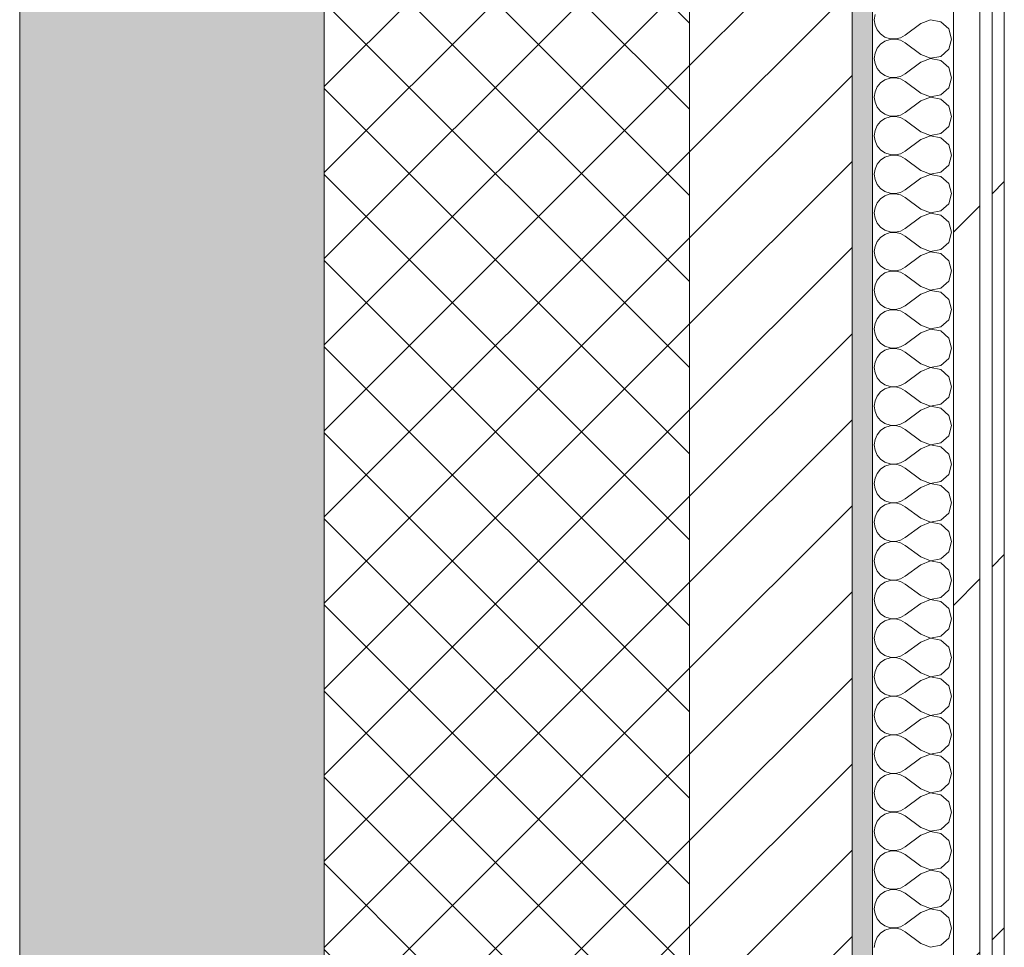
# Model space of a CAD drawing. Header units: millimetres. Extents: x -40968 to 11883, y -18816 to 4378.
# Tile 241 of 256: x -2101 to -1616, y -10267 to -9810. Entities that reach past the tile are written whole.
import ezdxf

# ---------------------------------------------------------------- set-up
doc = ezdxf.new("R2010")
doc.units = ezdxf.units.MM
doc.header["$MEASUREMENT"] = 0
doc.linetypes.add('Wipeout_Contour', pattern=[1000, 0, -1000])
doc.layers.add('12_FAÇ_Façana', color=7, linetype='Continuous')
doc.layers.add('Nuevo_08_E_Envans secs', color=7, linetype='Continuous')
for name, color, linetype, lineweight, true_color in [('12_FAÇ_Façana_Pluma_Nº__102', 7, 'Continuous', 5, 0xcccccc), ('12_FAÇ_Façana_Pluma_Nº__174', 7, 'Continuous', 13, 0xe4ad2c), ('12_FAÇ_Façana_Pluma_Nº__176', 7, 'Continuous', 15, 0x93a0c6), ('Nuevo_08_E_Envans secs_Pluma_Nº__102', 7, 'Continuous', 5, 0xcccccc), ('Nuevo_08_E_Envans secs_Pluma_Nº__171', 171, 'Continuous', 13, 0xaaaaff), ('Nuevo_08_E_Envans secs_Pluma_Nº__177', 7, 'Continuous', 15, 0xf7e046)]:
    doc.layers.add(name, color=color, linetype=linetype, lineweight=lineweight, true_color=true_color)
for name, color, linetype, lineweight in [('12_FAÇ_Façana_Pluma_Nº__2', 8, 'Continuous', 5), ('12_FAÇ_Façana_Pluma_Nº__7', 7, 'Continuous', 5), ('Nuevo_08_E_Envans secs_Pluma_Nº__1', 7, 'Continuous', 5)]:
    doc.layers.add(name, color=color, linetype=linetype, lineweight=lineweight)
pattern_1 = [(45, (0, 0), (-183.848, 183.848), [195, -65]), (45, (7e-14, 183.85), (-183.848, 183.848), [195, -65])]

# ---------------------------------------------------------------- blocks, each defined once
blk = doc.blocks.new('Muro_1_1', base_point=(-1681.11, -1193.98))
at = {"layer": '12_FAÇ_Façana_Pluma_Nº__102', "linetype": 'Continuous', "lineweight": 0, "true_color": 0xe5e5e5}
blk.add_hatch(color=254, dxfattribs=at).paths.add_polyline_path([(-2101.11, -10658.98), (-1951.11, -10658.98), (-1951.11, -7438.98), (-1971.11, -7438.98), (-1971.11, -6988.97), (-1951.11, -6988.97), (-1951.11, -1638.98), (-2101.11, -1638.98)])
at = {"layer": '12_FAÇ_Façana_Pluma_Nº__174', "linetype": 'Continuous', "lineweight": 13, "true_color": 0xe4ad2c}
h = blk.add_hatch(dxfattribs=at)
h.set_pattern_fill('SATE_Aislamiento_0001', color=42, style=0, pattern_type=2)
h.set_pattern_definition([(45, (0, 0), (-21.2132, 21.2132), []), (135, (0, 0), (21.2132, 21.2132), [])])
h.paths.add_polyline_path([(-1951.11, -7438.98), (-1951.11, -10658.98), (-1771.11, -10658.98), (-1771.11, -7438.98)])
at = {"layer": '12_FAÇ_Façana_Pluma_Nº__176', "linetype": 'Continuous', "lineweight": 0, "true_color": 0x495063}
blk.add_hatch(color=251, dxfattribs=at).paths.add_polyline_path([(-1691.11, -7438.98), (-1691.11, -10658.98), (-1681.11, -10658.98), (-1681.11, -7438.98)])
at = {"layer": '12_FAÇ_Façana_Pluma_Nº__2', "linetype": 'Continuous', "lineweight": 5}
h = blk.add_hatch(dxfattribs=at)
h.set_pattern_fill('Ceramic_0001', color=8, style=0, pattern_type=2)
h.set_pattern_definition([(45, (0, 0), (-21.2132, 21.2132), [])])
h.paths.add_polyline_path([(-1771.11, -7438.98), (-1771.11, -10658.98), (-1691.11, -10658.98), (-1691.11, -7438.98)])
at = {"layer": '12_FAÇ_Façana_Pluma_Nº__7', "color": 7, "linetype": 'Continuous', "lineweight": 5}
for p, q in [((-1951.11, -7438.98), (-1951.11, -10658.98)), ((-1771.11, -10658.98), (-1771.11, -7438.98)), ((-1691.11, -10658.98), (-1691.11, -7438.98))]:
    blk.add_line(p, q, dxfattribs=at)
at = {"layer": '12_FAÇ_Façana_Pluma_Nº__7', "color": 7, "linetype": 'Continuous', "lineweight": 5, "flags": 128}
for points in [[(-2101.11, -1638.98), (-2101.11, -10658.98)], [(-1681.11, -10658.98), (-1681.11, -7438.98)]]:
    blk.add_lwpolyline(points, dxfattribs=at)
blk = doc.blocks.new('*X357')
at = {"layer": 'Nuevo_08_E_Envans secs_Pluma_Nº__102', "color": 254, "linetype": 'Continuous', "lineweight": 5, "true_color": 0xcccccc}
for p, q in [((-1679.79, -9806.92), (-1680.16, -9809.52)), ((-1680.16, -9809.52), (-1679.79, -9812.13)), ((-1657.3, -9811.43), (-1664.92, -9817.14)), ((-1652.44, -9809.56), (-1657.3, -9811.43)), ((-1647.33, -9810.53), (-1652.44, -9809.56)), ((-1643.48, -9814.04), (-1647.33, -9810.53)), ((-1679.79, -9812.13), (-1678.73, -9814.53)), ((-1678.73, -9814.53), (-1677.06, -9816.55)), ((-1642.06, -9819.05), (-1643.48, -9814.04)), ((-1677.06, -9816.55), (-1674.89, -9818.04)), ((-1674.89, -9820.05), (-1677.06, -9821.54)), ((-1674.89, -9818.04), (-1672.4, -9818.88)), ((-1672.4, -9819.21), (-1674.89, -9820.05)), ((-1672.4, -9818.88), (-1669.78, -9819.01)), ((-1669.78, -9819.09), (-1672.4, -9819.21)), ((-1669.78, -9819.01), (-1667.22, -9818.41)), ((-1667.22, -9819.68), (-1669.78, -9819.09)), ((-1667.22, -9818.41), (-1664.92, -9817.14)), ((-1664.92, -9820.95), (-1667.22, -9819.68)), ((-1657.3, -9826.67), (-1664.92, -9820.95)), ((-1643.48, -9824.05), (-1642.06, -9819.05)), ((-1679.79, -9825.97), (-1680.16, -9828.57)), ((-1678.73, -9823.56), (-1679.79, -9825.97)), ((-1677.06, -9821.54), (-1678.73, -9823.56)), ((-1647.33, -9827.57), (-1643.48, -9824.05)), ((-1680.16, -9828.57), (-1679.79, -9831.17)), ((-1657.3, -9830.48), (-1664.92, -9836.19)), ((-1657.3, -9826.67), (-1652.44, -9828.53)), ((-1652.44, -9828.61), (-1657.3, -9830.48)), ((-1652.44, -9828.53), (-1647.33, -9827.57)), ((-1647.33, -9829.58), (-1652.44, -9828.61)), ((-1643.48, -9833.09), (-1647.33, -9829.58)), ((-1679.79, -9831.17), (-1678.73, -9833.58)), ((-1678.73, -9833.58), (-1677.06, -9835.6)), ((-1677.06, -9835.6), (-1674.89, -9837.09)), ((-1642.06, -9838.1), (-1643.48, -9833.09)), ((-1677.06, -9840.59), (-1678.73, -9842.61)), ((-1674.89, -9839.1), (-1677.06, -9840.59)), ((-1674.89, -9837.09), (-1672.4, -9837.93)), ((-1672.4, -9838.26), (-1674.89, -9839.1)), ((-1672.4, -9837.93), (-1669.78, -9838.06)), ((-1669.78, -9838.13), (-1672.4, -9838.26)), ((-1669.78, -9838.06), (-1667.22, -9837.46)), ((-1667.22, -9838.73), (-1669.78, -9838.13)), ((-1667.22, -9837.46), (-1664.92, -9836.19)), ((-1664.92, -9840), (-1667.22, -9838.73)), ((-1657.3, -9845.71), (-1664.92, -9840)), ((-1643.48, -9843.1), (-1642.06, -9838.1)), ((-1679.79, -9845.02), (-1680.16, -9847.62)), ((-1678.73, -9842.61), (-1679.79, -9845.02)), ((-1647.33, -9846.61), (-1643.48, -9843.1)), ((-1680.16, -9847.62), (-1679.79, -9850.22)), ((-1679.79, -9850.22), (-1678.73, -9852.63)), ((-1657.3, -9849.52), (-1664.92, -9855.24)), ((-1657.3, -9845.71), (-1652.44, -9847.58)), ((-1652.44, -9847.66), (-1657.3, -9849.52)), ((-1652.44, -9847.58), (-1647.33, -9846.61)), ((-1647.33, -9848.62), (-1652.44, -9847.66)), ((-1643.48, -9852.14), (-1647.33, -9848.62)), ((-1678.73, -9852.63), (-1677.06, -9854.65)), ((-1677.06, -9854.65), (-1674.89, -9856.14)), ((-1642.06, -9857.14), (-1643.48, -9852.14)), ((-1677.06, -9859.64), (-1678.73, -9861.66)), ((-1674.89, -9858.15), (-1677.06, -9859.64)), ((-1674.89, -9856.14), (-1672.4, -9856.98)), ((-1672.4, -9857.31), (-1674.89, -9858.15)), ((-1672.4, -9856.98), (-1669.78, -9857.1)), ((-1669.78, -9857.18), (-1672.4, -9857.31)), ((-1669.78, -9857.1), (-1667.22, -9856.51)), ((-1667.22, -9857.78), (-1669.78, -9857.18)), ((-1667.22, -9856.51), (-1664.92, -9855.24)), ((-1664.92, -9859.05), (-1667.22, -9857.78)), ((-1657.3, -9864.76), (-1664.92, -9859.05)), ((-1643.48, -9862.15), (-1642.06, -9857.14)), ((-1679.79, -9864.06), (-1680.16, -9866.67)), ((-1678.73, -9861.66), (-1679.79, -9864.06)), ((-1657.3, -9864.76), (-1652.44, -9866.63)), ((-1647.33, -9865.66), (-1643.48, -9862.15)), ((-1680.16, -9866.67), (-1679.79, -9869.27)), ((-1679.79, -9869.27), (-1678.73, -9871.67)), ((-1657.3, -9868.57), (-1664.92, -9874.29)), ((-1652.44, -9866.71), (-1657.3, -9868.57)), ((-1652.44, -9866.63), (-1647.33, -9865.66)), ((-1647.33, -9867.67), (-1652.44, -9866.71)), ((-1643.48, -9871.18), (-1647.33, -9867.67)), ((-1678.73, -9871.67), (-1677.06, -9873.7)), ((-1677.06, -9873.7), (-1674.89, -9875.19)), ((-1667.22, -9875.56), (-1664.92, -9874.29)), ((-1642.06, -9876.19), (-1643.48, -9871.18)), ((-1677.06, -9878.68), (-1678.73, -9880.71)), ((-1674.89, -9877.2), (-1677.06, -9878.68)), ((-1674.89, -9875.19), (-1672.4, -9876.02)), ((-1672.4, -9876.36), (-1674.89, -9877.2)), ((-1672.4, -9876.02), (-1669.78, -9876.15)), ((-1669.78, -9876.23), (-1672.4, -9876.36)), ((-1669.78, -9876.15), (-1667.22, -9875.56)), ((-1667.22, -9876.82), (-1669.78, -9876.23)), ((-1664.92, -9878.1), (-1667.22, -9876.82)), ((-1657.3, -9883.81), (-1664.92, -9878.1)), ((-1643.48, -9881.2), (-1642.06, -9876.19)), ((-1679.79, -9883.11), (-1680.16, -9885.71)), ((-1678.73, -9880.71), (-1679.79, -9883.11)), ((-1657.3, -9883.81), (-1652.44, -9885.68)), ((-1647.33, -9884.71), (-1643.48, -9881.2)), ((-1680.16, -9885.71), (-1679.79, -9888.32)), ((-1679.79, -9888.32), (-1678.73, -9890.72)), ((-1657.3, -9887.62), (-1664.92, -9893.33)), ((-1652.44, -9885.75), (-1657.3, -9887.62)), ((-1652.44, -9885.68), (-1647.33, -9884.71)), ((-1647.33, -9886.72), (-1652.44, -9885.75)), ((-1643.48, -9890.23), (-1647.33, -9886.72)), ((-1678.73, -9890.72), (-1677.06, -9892.74)), ((-1677.06, -9892.74), (-1674.89, -9894.23)), ((-1667.22, -9894.6), (-1664.92, -9893.33)), ((-1642.06, -9895.24), (-1643.48, -9890.23)), ((-1677.06, -9897.73), (-1678.73, -9899.75)), ((-1674.89, -9896.24), (-1677.06, -9897.73)), ((-1674.89, -9894.23), (-1672.4, -9895.07)), ((-1672.4, -9895.4), (-1674.89, -9896.24)), ((-1672.4, -9895.07), (-1669.78, -9895.2)), ((-1669.78, -9895.28), (-1672.4, -9895.4)), ((-1669.78, -9895.2), (-1667.22, -9894.6)), ((-1667.22, -9895.87), (-1669.78, -9895.28)), ((-1664.92, -9897.14), (-1667.22, -9895.87)), ((-1657.3, -9902.86), (-1664.92, -9897.14)), ((-1643.48, -9900.25), (-1642.06, -9895.24)), ((-1679.79, -9902.16), (-1680.16, -9904.76)), ((-1678.73, -9899.75), (-1679.79, -9902.16)), ((-1657.3, -9902.86), (-1652.44, -9904.72)), ((-1647.33, -9903.76), (-1643.48, -9900.25)), ((-1680.16, -9904.76), (-1679.79, -9907.36)), ((-1679.79, -9907.36), (-1678.73, -9909.77)), ((-1657.3, -9906.67), (-1664.92, -9912.38)), ((-1652.44, -9904.8), (-1657.3, -9906.67)), ((-1652.44, -9904.72), (-1647.33, -9903.76)), ((-1647.33, -9905.77), (-1652.44, -9904.8)), ((-1643.48, -9909.28), (-1647.33, -9905.77)), ((-1678.73, -9909.77), (-1677.06, -9911.79)), ((-1677.06, -9911.79), (-1674.89, -9913.28)), ((-1674.89, -9913.28), (-1672.4, -9914.12)), ((-1667.22, -9913.65), (-1664.92, -9912.38)), ((-1642.06, -9914.29), (-1643.48, -9909.28)), ((-1677.06, -9916.78), (-1678.73, -9918.8)), ((-1674.89, -9915.29), (-1677.06, -9916.78)), ((-1672.4, -9914.45), (-1674.89, -9915.29)), ((-1672.4, -9914.12), (-1669.78, -9914.25)), ((-1669.78, -9914.32), (-1672.4, -9914.45)), ((-1669.78, -9914.25), (-1667.22, -9913.65)), ((-1667.22, -9914.92), (-1669.78, -9914.32)), ((-1664.92, -9916.19), (-1667.22, -9914.92)), ((-1657.3, -9921.9), (-1664.92, -9916.19)), ((-1643.48, -9919.29), (-1642.06, -9914.29)), ((-1679.79, -9921.21), (-1680.16, -9923.81)), ((-1678.73, -9918.8), (-1679.79, -9921.21)), ((-1657.3, -9921.9), (-1652.44, -9923.77)), ((-1652.44, -9923.77), (-1647.33, -9922.8)), ((-1647.33, -9922.8), (-1643.48, -9919.29)), ((-1680.16, -9923.81), (-1679.79, -9926.41)), ((-1679.79, -9926.41), (-1678.73, -9928.82)), ((-1657.3, -9925.71), (-1664.92, -9931.43)), ((-1652.44, -9923.85), (-1657.3, -9925.71)), ((-1647.33, -9924.81), (-1652.44, -9923.85)), ((-1643.48, -9928.33), (-1647.33, -9924.81)), ((-1678.73, -9928.82), (-1677.06, -9930.84)), ((-1677.06, -9930.84), (-1674.89, -9932.33)), ((-1674.89, -9932.33), (-1672.4, -9933.17)), ((-1669.78, -9933.29), (-1667.22, -9932.7)), ((-1667.22, -9932.7), (-1664.92, -9931.43)), ((-1642.06, -9933.33), (-1643.48, -9928.33)), ((-1677.06, -9935.83), (-1678.73, -9937.85)), ((-1674.89, -9934.34), (-1677.06, -9935.83)), ((-1672.4, -9933.5), (-1674.89, -9934.34)), ((-1672.4, -9933.17), (-1669.78, -9933.29)), ((-1669.78, -9933.37), (-1672.4, -9933.5)), ((-1667.22, -9933.97), (-1669.78, -9933.37)), ((-1664.92, -9935.24), (-1667.22, -9933.97)), ((-1657.3, -9940.95), (-1664.92, -9935.24)), ((-1643.48, -9938.34), (-1642.06, -9933.33)), ((-1679.79, -9940.25), (-1680.16, -9942.86)), ((-1678.73, -9937.85), (-1679.79, -9940.25)), ((-1657.3, -9940.95), (-1652.44, -9942.82)), ((-1652.44, -9942.82), (-1647.33, -9941.85)), ((-1647.33, -9941.85), (-1643.48, -9938.34)), ((-1680.16, -9942.86), (-1679.79, -9945.46)), ((-1679.79, -9945.46), (-1678.73, -9947.86)), ((-1657.3, -9944.76), (-1664.92, -9950.48)), ((-1652.44, -9942.9), (-1657.3, -9944.76)), ((-1647.33, -9943.86), (-1652.44, -9942.9)), ((-1643.48, -9947.37), (-1647.33, -9943.86)), ((-1678.73, -9947.86), (-1677.06, -9949.89)), ((-1677.06, -9949.89), (-1674.89, -9951.38)), ((-1674.89, -9951.38), (-1672.4, -9952.22)), ((-1669.78, -9952.34), (-1667.22, -9951.75)), ((-1667.22, -9951.75), (-1664.92, -9950.48)), ((-1642.06, -9952.38), (-1643.48, -9947.37)), ((-1678.73, -9956.9), (-1679.79, -9959.3)), ((-1677.06, -9954.87), (-1678.73, -9956.9)), ((-1674.89, -9953.39), (-1677.06, -9954.87)), ((-1672.4, -9952.55), (-1674.89, -9953.39)), ((-1672.4, -9952.22), (-1669.78, -9952.34)), ((-1669.78, -9952.42), (-1672.4, -9952.55)), ((-1667.22, -9953.01), (-1669.78, -9952.42)), ((-1664.92, -9954.29), (-1667.22, -9953.01)), ((-1657.3, -9960), (-1664.92, -9954.29)), ((-1643.48, -9957.39), (-1642.06, -9952.38)), ((-1679.79, -9959.3), (-1680.16, -9961.9)), ((-1657.3, -9960), (-1652.44, -9961.87)), ((-1652.44, -9961.87), (-1647.33, -9960.9)), ((-1647.33, -9960.9), (-1643.48, -9957.39)), ((-1680.16, -9961.9), (-1679.79, -9964.51)), ((-1679.79, -9964.51), (-1678.73, -9966.91)), ((-1657.3, -9963.81), (-1664.92, -9969.52)), ((-1652.44, -9961.94), (-1657.3, -9963.81)), ((-1647.33, -9962.91), (-1652.44, -9961.94)), ((-1643.48, -9966.42), (-1647.33, -9962.91)), ((-1642.06, -9971.43), (-1643.48, -9966.42)), ((-1678.73, -9966.91), (-1677.06, -9968.94)), ((-1677.06, -9968.94), (-1674.89, -9970.42)), ((-1674.89, -9970.42), (-1672.4, -9971.26)), ((-1672.4, -9971.59), (-1674.89, -9972.43)), ((-1672.4, -9971.26), (-1669.78, -9971.39)), ((-1669.78, -9971.47), (-1672.4, -9971.59)), ((-1669.78, -9971.39), (-1667.22, -9970.8)), ((-1667.22, -9972.06), (-1669.78, -9971.47)), ((-1667.22, -9970.8), (-1664.92, -9969.52)), ((-1643.48, -9976.44), (-1642.06, -9971.43)), ((-1678.73, -9975.95), (-1679.79, -9978.35)), ((-1677.06, -9973.92), (-1678.73, -9975.95)), ((-1674.89, -9972.43), (-1677.06, -9973.92)), ((-1664.92, -9973.33), (-1667.22, -9972.06)), ((-1657.3, -9979.05), (-1664.92, -9973.33)), ((-1647.33, -9979.95), (-1643.48, -9976.44)), ((-1679.79, -9978.35), (-1680.16, -9980.95)), ((-1680.16, -9980.95), (-1679.79, -9983.55)), ((-1657.3, -9979.05), (-1652.44, -9980.91)), ((-1652.44, -9980.99), (-1657.3, -9982.86)), ((-1652.44, -9980.91), (-1647.33, -9979.95)), ((-1647.33, -9981.96), (-1652.44, -9980.99)), ((-1679.79, -9983.55), (-1678.73, -9985.96)), ((-1678.73, -9985.96), (-1677.06, -9987.98)), ((-1657.3, -9982.86), (-1664.92, -9988.57)), ((-1643.48, -9985.47), (-1647.33, -9981.96)), ((-1642.06, -9990.48), (-1643.48, -9985.47)), ((-1677.06, -9987.98), (-1674.89, -9989.47)), ((-1674.89, -9989.47), (-1672.4, -9990.31)), ((-1672.4, -9990.64), (-1674.89, -9991.48)), ((-1672.4, -9990.31), (-1669.78, -9990.44)), ((-1669.78, -9990.51), (-1672.4, -9990.64)), ((-1669.78, -9990.44), (-1667.22, -9989.84)), ((-1667.22, -9991.11), (-1669.78, -9990.51)), ((-1667.22, -9989.84), (-1664.92, -9988.57)), ((-1643.48, -9995.48), (-1642.06, -9990.48)), ((-1678.73, -9994.99), (-1679.79, -9997.4)), ((-1677.06, -9992.97), (-1678.73, -9994.99)), ((-1674.89, -9991.48), (-1677.06, -9992.97)), ((-1664.92, -9992.38), (-1667.22, -9991.11)), ((-1657.3, -9998.1), (-1664.92, -9992.38)), ((-1647.33, -9998.99), (-1643.48, -9995.48)), ((-1679.79, -9997.4), (-1680.16, -10000)), ((-1680.16, -10000), (-1679.79, -10002.6)), ((-1657.3, -9998.1), (-1652.44, -9999.96)), ((-1652.44, -10000.04), (-1657.3, -10001.9)), ((-1652.44, -9999.96), (-1647.33, -9998.99)), ((-1647.33, -10001.01), (-1652.44, -10000.04)), ((-1679.79, -10002.6), (-1678.73, -10005.01)), ((-1678.73, -10005.01), (-1677.06, -10007.03)), ((-1657.3, -10001.9), (-1664.92, -10007.62)), ((-1643.48, -10004.52), (-1647.33, -10001.01)), ((-1642.06, -10009.52), (-1643.48, -10004.52)), ((-1677.06, -10007.03), (-1674.89, -10008.52)), ((-1674.89, -10008.52), (-1672.4, -10009.36)), ((-1672.4, -10009.69), (-1674.89, -10010.53)), ((-1672.4, -10009.36), (-1669.78, -10009.49)), ((-1669.78, -10009.56), (-1672.4, -10009.69)), ((-1669.78, -10009.49), (-1667.22, -10008.89)), ((-1667.22, -10010.16), (-1669.78, -10009.56)), ((-1667.22, -10008.89), (-1664.92, -10007.62)), ((-1664.92, -10011.43), (-1667.22, -10010.16)), ((-1643.48, -10014.53), (-1642.06, -10009.52)), ((-1678.73, -10014.04), (-1679.79, -10016.45)), ((-1677.06, -10012.02), (-1678.73, -10014.04)), ((-1674.89, -10010.53), (-1677.06, -10012.02)), ((-1657.3, -10017.14), (-1664.92, -10011.43)), ((-1647.33, -10018.04), (-1643.48, -10014.53)), ((-1679.79, -10016.45), (-1680.16, -10019.05)), ((-1680.16, -10019.05), (-1679.79, -10021.65)), ((-1657.3, -10017.14), (-1652.44, -10019.01)), ((-1652.44, -10019.09), (-1657.3, -10020.95)), ((-1652.44, -10019.01), (-1647.33, -10018.04)), ((-1647.33, -10020.05), (-1652.44, -10019.09)), ((-1643.48, -10023.56), (-1647.33, -10020.05)), ((-1679.79, -10021.65), (-1678.73, -10024.05)), ((-1678.73, -10024.05), (-1677.06, -10026.08)), ((-1657.3, -10020.95), (-1664.92, -10026.67)), ((-1642.06, -10028.57), (-1643.48, -10023.56)), ((-1677.06, -10026.08), (-1674.89, -10027.57)), ((-1674.89, -10029.58), (-1677.06, -10031.06)), ((-1674.89, -10027.57), (-1672.4, -10028.41)), ((-1672.4, -10028.74), (-1674.89, -10029.58)), ((-1672.4, -10028.41), (-1669.78, -10028.53)), ((-1669.78, -10028.61), (-1672.4, -10028.74)), ((-1669.78, -10028.53), (-1667.22, -10027.94)), ((-1667.22, -10029.2), (-1669.78, -10028.61)), ((-1667.22, -10027.94), (-1664.92, -10026.67)), ((-1664.92, -10030.48), (-1667.22, -10029.2)), ((-1643.48, -10033.58), (-1642.06, -10028.57)), ((-1678.73, -10033.09), (-1679.79, -10035.49)), ((-1677.06, -10031.06), (-1678.73, -10033.09)), ((-1657.3, -10036.19), (-1664.92, -10030.48)), ((-1647.33, -10037.09), (-1643.48, -10033.58)), ((-1679.79, -10035.49), (-1680.16, -10038.1)), ((-1680.16, -10038.1), (-1679.79, -10040.7)), ((-1657.3, -10036.19), (-1652.44, -10038.06)), ((-1652.44, -10038.13), (-1657.3, -10040)), ((-1652.44, -10038.06), (-1647.33, -10037.09)), ((-1647.33, -10039.1), (-1652.44, -10038.13)), ((-1643.48, -10042.61), (-1647.33, -10039.1)), ((-1679.79, -10040.7), (-1678.73, -10043.1)), ((-1678.73, -10043.1), (-1677.06, -10045.13)), ((-1657.3, -10040), (-1664.92, -10045.71)), ((-1642.06, -10047.62), (-1643.48, -10042.61)), ((-1677.06, -10045.13), (-1674.89, -10046.61)), ((-1674.89, -10048.62), (-1677.06, -10050.11)), ((-1674.89, -10046.61), (-1672.4, -10047.45)), ((-1672.4, -10047.78), (-1674.89, -10048.62)), ((-1672.4, -10047.45), (-1669.78, -10047.58)), ((-1669.78, -10047.66), (-1672.4, -10047.78)), ((-1669.78, -10047.58), (-1667.22, -10046.99)), ((-1667.22, -10048.25), (-1669.78, -10047.66)), ((-1667.22, -10046.99), (-1664.92, -10045.71)), ((-1664.92, -10049.52), (-1667.22, -10048.25)), ((-1643.48, -10052.63), (-1642.06, -10047.62)), ((-1678.73, -10052.14), (-1679.79, -10054.54)), ((-1677.06, -10050.11), (-1678.73, -10052.14)), ((-1657.3, -10055.24), (-1664.92, -10049.52)), ((-1647.33, -10056.14), (-1643.48, -10052.63)), ((-1679.79, -10054.54), (-1680.16, -10057.14)), ((-1680.16, -10057.14), (-1679.79, -10059.75)), ((-1657.3, -10055.24), (-1652.44, -10057.1)), ((-1652.44, -10057.18), (-1657.3, -10059.05)), ((-1652.44, -10057.1), (-1647.33, -10056.14)), ((-1647.33, -10058.15), (-1652.44, -10057.18)), ((-1643.48, -10061.66), (-1647.33, -10058.15)), ((-1679.79, -10059.75), (-1678.73, -10062.15)), ((-1678.73, -10062.15), (-1677.06, -10064.17)), ((-1657.3, -10059.05), (-1664.92, -10064.76)), ((-1642.06, -10066.67), (-1643.48, -10061.66)), ((-1677.06, -10064.17), (-1674.89, -10065.66)), ((-1674.89, -10067.67), (-1677.06, -10069.16)), ((-1674.89, -10065.66), (-1672.4, -10066.5)), ((-1672.4, -10066.83), (-1674.89, -10067.67)), ((-1672.4, -10066.5), (-1669.78, -10066.63)), ((-1669.78, -10066.71), (-1672.4, -10066.83)), ((-1669.78, -10066.63), (-1667.22, -10066.03)), ((-1667.22, -10067.3), (-1669.78, -10066.71)), ((-1667.22, -10066.03), (-1664.92, -10064.76)), ((-1664.92, -10068.57), (-1667.22, -10067.3)), ((-1657.3, -10074.29), (-1664.92, -10068.57)), ((-1643.48, -10071.67), (-1642.06, -10066.67)), ((-1678.73, -10071.18), (-1679.79, -10073.59)), ((-1677.06, -10069.16), (-1678.73, -10071.18)), ((-1647.33, -10075.19), (-1643.48, -10071.67)), ((-1679.79, -10073.59), (-1680.16, -10076.19)), ((-1680.16, -10076.19), (-1679.79, -10078.79)), ((-1657.3, -10078.1), (-1664.92, -10083.81)), ((-1657.3, -10074.29), (-1652.44, -10076.15)), ((-1652.44, -10076.23), (-1657.3, -10078.1)), ((-1652.44, -10076.15), (-1647.33, -10075.19)), ((-1647.33, -10077.2), (-1652.44, -10076.23)), ((-1643.48, -10080.71), (-1647.33, -10077.2)), ((-1679.79, -10078.79), (-1678.73, -10081.2)), ((-1678.73, -10081.2), (-1677.06, -10083.22)), ((-1642.06, -10085.71), (-1643.48, -10080.71)), ((-1677.06, -10083.22), (-1674.89, -10084.71)), ((-1674.89, -10086.72), (-1677.06, -10088.21)), ((-1674.89, -10084.71), (-1672.4, -10085.55)), ((-1672.4, -10085.88), (-1674.89, -10086.72)), ((-1672.4, -10085.55), (-1669.78, -10085.68)), ((-1669.78, -10085.75), (-1672.4, -10085.88)), ((-1669.78, -10085.68), (-1667.22, -10085.08)), ((-1667.22, -10086.35), (-1669.78, -10085.75)), ((-1667.22, -10085.08), (-1664.92, -10083.81)), ((-1664.92, -10087.62), (-1667.22, -10086.35)), ((-1657.3, -10093.33), (-1664.92, -10087.62)), ((-1643.48, -10090.72), (-1642.06, -10085.71)), ((-1679.79, -10092.64), (-1680.16, -10095.24)), ((-1678.73, -10090.23), (-1679.79, -10092.64)), ((-1677.06, -10088.21), (-1678.73, -10090.23)), ((-1647.33, -10094.23), (-1643.48, -10090.72)), ((-1680.16, -10095.24), (-1679.79, -10097.84)), ((-1657.3, -10097.14), (-1664.92, -10102.86)), ((-1657.3, -10093.33), (-1652.44, -10095.2)), ((-1652.44, -10095.28), (-1657.3, -10097.14)), ((-1652.44, -10095.2), (-1647.33, -10094.23)), ((-1647.33, -10096.24), (-1652.44, -10095.28)), ((-1643.48, -10099.75), (-1647.33, -10096.24)), ((-1679.79, -10097.84), (-1678.73, -10100.25)), ((-1678.73, -10100.25), (-1677.06, -10102.27)), ((-1677.06, -10102.27), (-1674.89, -10103.76)), ((-1642.06, -10104.76), (-1643.48, -10099.75)), ((-1677.06, -10107.26), (-1678.73, -10109.28)), ((-1674.89, -10105.77), (-1677.06, -10107.26)), ((-1674.89, -10103.76), (-1672.4, -10104.6)), ((-1672.4, -10104.93), (-1674.89, -10105.77)), ((-1672.4, -10104.6), (-1669.78, -10104.72)), ((-1669.78, -10104.8), (-1672.4, -10104.93)), ((-1669.78, -10104.72), (-1667.22, -10104.13)), ((-1667.22, -10105.4), (-1669.78, -10104.8)), ((-1667.22, -10104.13), (-1664.92, -10102.86)), ((-1664.92, -10106.67), (-1667.22, -10105.4)), ((-1657.3, -10112.38), (-1664.92, -10106.67)), ((-1643.48, -10109.77), (-1642.06, -10104.76)), ((-1679.79, -10111.68), (-1680.16, -10114.29)), ((-1678.73, -10109.28), (-1679.79, -10111.68)), ((-1647.33, -10113.28), (-1643.48, -10109.77)), ((-1680.16, -10114.29), (-1679.79, -10116.89)), ((-1679.79, -10116.89), (-1678.73, -10119.29)), ((-1657.3, -10116.19), (-1664.92, -10121.9)), ((-1657.3, -10112.38), (-1652.44, -10114.25)), ((-1652.44, -10114.32), (-1657.3, -10116.19)), ((-1652.44, -10114.25), (-1647.33, -10113.28)), ((-1647.33, -10115.29), (-1652.44, -10114.32)), ((-1643.48, -10118.8), (-1647.33, -10115.29)), ((-1678.73, -10119.29), (-1677.06, -10121.32)), ((-1677.06, -10121.32), (-1674.89, -10122.8)), ((-1667.22, -10123.18), (-1664.92, -10121.9)), ((-1642.06, -10123.81), (-1643.48, -10118.8)), ((-1677.06, -10126.3), (-1678.73, -10128.33)), ((-1674.89, -10124.81), (-1677.06, -10126.3)), ((-1674.89, -10122.8), (-1672.4, -10123.64)), ((-1672.4, -10123.98), (-1674.89, -10124.81)), ((-1672.4, -10123.64), (-1669.78, -10123.77)), ((-1669.78, -10123.85), (-1672.4, -10123.98)), ((-1669.78, -10123.77), (-1667.22, -10123.18)), ((-1667.22, -10124.44), (-1669.78, -10123.85)), ((-1664.92, -10125.71), (-1667.22, -10124.44)), ((-1657.3, -10131.43), (-1664.92, -10125.71)), ((-1643.48, -10128.82), (-1642.06, -10123.81)), ((-1679.79, -10130.73), (-1680.16, -10133.33)), ((-1678.73, -10128.33), (-1679.79, -10130.73)), ((-1657.3, -10131.43), (-1652.44, -10133.29)), ((-1647.33, -10132.33), (-1643.48, -10128.82)), ((-1680.16, -10133.33), (-1679.79, -10135.94)), ((-1679.79, -10135.94), (-1678.73, -10138.34)), ((-1657.3, -10135.24), (-1664.92, -10140.95)), ((-1652.44, -10133.37), (-1657.3, -10135.24)), ((-1652.44, -10133.29), (-1647.33, -10132.33)), ((-1647.33, -10134.34), (-1652.44, -10133.37)), ((-1643.48, -10137.85), (-1647.33, -10134.34)), ((-1678.73, -10138.34), (-1677.06, -10140.36)), ((-1677.06, -10140.36), (-1674.89, -10141.85)), ((-1667.22, -10142.22), (-1664.92, -10140.95)), ((-1642.06, -10142.86), (-1643.48, -10137.85)), ((-1677.06, -10145.35), (-1678.73, -10147.37)), ((-1674.89, -10143.86), (-1677.06, -10145.35)), ((-1674.89, -10141.85), (-1672.4, -10142.69)), ((-1672.4, -10143.02), (-1674.89, -10143.86)), ((-1672.4, -10142.69), (-1669.78, -10142.82)), ((-1669.78, -10142.9), (-1672.4, -10143.02)), ((-1669.78, -10142.82), (-1667.22, -10142.22)), ((-1667.22, -10143.49), (-1669.78, -10142.9)), ((-1664.92, -10144.76), (-1667.22, -10143.49)), ((-1657.3, -10150.48), (-1664.92, -10144.76)), ((-1643.48, -10147.86), (-1642.06, -10142.86)), ((-1679.79, -10149.78), (-1680.16, -10152.38)), ((-1678.73, -10147.37), (-1679.79, -10149.78)), ((-1657.3, -10150.48), (-1652.44, -10152.34)), ((-1647.33, -10151.38), (-1643.48, -10147.86)), ((-1680.16, -10152.38), (-1679.79, -10154.98)), ((-1679.79, -10154.98), (-1678.73, -10157.39)), ((-1657.3, -10154.29), (-1664.92, -10160)), ((-1652.44, -10152.42), (-1657.3, -10154.29)), ((-1652.44, -10152.34), (-1647.33, -10151.38)), ((-1647.33, -10153.39), (-1652.44, -10152.42)), ((-1643.48, -10156.9), (-1647.33, -10153.39)), ((-1678.73, -10157.39), (-1677.06, -10159.41)), ((-1677.06, -10159.41), (-1674.89, -10160.9)), ((-1667.22, -10161.27), (-1664.92, -10160)), ((-1642.06, -10161.9), (-1643.48, -10156.9)), ((-1677.06, -10164.4), (-1678.73, -10166.42)), ((-1674.89, -10162.91), (-1677.06, -10164.4)), ((-1674.89, -10160.9), (-1672.4, -10161.74)), ((-1672.4, -10162.07), (-1674.89, -10162.91)), ((-1672.4, -10161.74), (-1669.78, -10161.87)), ((-1669.78, -10161.94), (-1672.4, -10162.07)), ((-1669.78, -10161.87), (-1667.22, -10161.27)), ((-1667.22, -10162.54), (-1669.78, -10161.94)), ((-1664.92, -10163.81), (-1667.22, -10162.54)), ((-1657.3, -10169.52), (-1664.92, -10163.81)), ((-1643.48, -10166.91), (-1642.06, -10161.9)), ((-1679.79, -10168.83), (-1680.16, -10171.43)), ((-1678.73, -10166.42), (-1679.79, -10168.83)), ((-1657.3, -10169.52), (-1652.44, -10171.39)), ((-1652.44, -10171.39), (-1647.33, -10170.42)), ((-1647.33, -10170.42), (-1643.48, -10166.91)), ((-1680.16, -10171.43), (-1679.79, -10174.03)), ((-1679.79, -10174.03), (-1678.73, -10176.44)), ((-1657.3, -10173.33), (-1664.92, -10179.05)), ((-1652.44, -10171.47), (-1657.3, -10173.33)), ((-1647.33, -10172.43), (-1652.44, -10171.47)), ((-1643.48, -10175.95), (-1647.33, -10172.43)), ((-1678.73, -10176.44), (-1677.06, -10178.46)), ((-1677.06, -10178.46), (-1674.89, -10179.95)), ((-1674.89, -10179.95), (-1672.4, -10180.79)), ((-1667.22, -10180.32), (-1664.92, -10179.05)), ((-1642.06, -10180.95), (-1643.48, -10175.95)), ((-1677.06, -10183.45), (-1678.73, -10185.47)), ((-1674.89, -10181.96), (-1677.06, -10183.45)), ((-1672.4, -10181.12), (-1674.89, -10181.96)), ((-1672.4, -10180.79), (-1669.78, -10180.91)), ((-1669.78, -10180.99), (-1672.4, -10181.12)), ((-1669.78, -10180.91), (-1667.22, -10180.32)), ((-1667.22, -10181.59), (-1669.78, -10180.99)), ((-1664.92, -10182.86), (-1667.22, -10181.59)), ((-1657.3, -10188.57), (-1664.92, -10182.86)), ((-1643.48, -10185.96), (-1642.06, -10180.95)), ((-1679.79, -10187.87), (-1680.16, -10190.48)), ((-1678.73, -10185.47), (-1679.79, -10187.87)), ((-1657.3, -10188.57), (-1652.44, -10190.44)), ((-1652.44, -10190.44), (-1647.33, -10189.47)), ((-1647.33, -10189.47), (-1643.48, -10185.96)), ((-1680.16, -10190.48), (-1679.79, -10193.08)), ((-1679.79, -10193.08), (-1678.73, -10195.48)), ((-1657.3, -10192.38), (-1664.92, -10198.1)), ((-1652.44, -10190.51), (-1657.3, -10192.38)), ((-1647.33, -10191.48), (-1652.44, -10190.51)), ((-1643.48, -10194.99), (-1647.33, -10191.48)), ((-1678.73, -10195.48), (-1677.06, -10197.51)), ((-1677.06, -10197.51), (-1674.89, -10198.99)), ((-1674.89, -10198.99), (-1672.4, -10199.83)), ((-1669.78, -10199.96), (-1667.22, -10199.37)), ((-1667.22, -10199.37), (-1664.92, -10198.1)), ((-1642.06, -10200), (-1643.48, -10194.99)), ((-1677.06, -10202.49), (-1678.73, -10204.52)), ((-1674.89, -10201.01), (-1677.06, -10202.49)), ((-1672.4, -10200.17), (-1674.89, -10201.01)), ((-1672.4, -10199.83), (-1669.78, -10199.96)), ((-1669.78, -10200.04), (-1672.4, -10200.17)), ((-1667.22, -10200.63), (-1669.78, -10200.04)), ((-1664.92, -10201.9), (-1667.22, -10200.63)), ((-1657.3, -10207.62), (-1664.92, -10201.9)), ((-1643.48, -10205.01), (-1642.06, -10200)), ((-1679.79, -10206.92), (-1680.16, -10209.52)), ((-1678.73, -10204.52), (-1679.79, -10206.92)), ((-1657.3, -10207.62), (-1652.44, -10209.49)), ((-1652.44, -10209.49), (-1647.33, -10208.52)), ((-1647.33, -10208.52), (-1643.48, -10205.01)), ((-1680.16, -10209.52), (-1679.79, -10212.13)), ((-1679.79, -10212.13), (-1678.73, -10214.53)), ((-1657.3, -10211.43), (-1664.92, -10217.14)), ((-1652.44, -10209.56), (-1657.3, -10211.43)), ((-1647.33, -10210.53), (-1652.44, -10209.56)), ((-1643.48, -10214.04), (-1647.33, -10210.53)), ((-1642.06, -10219.05), (-1643.48, -10214.04)), ((-1678.73, -10214.53), (-1677.06, -10216.55)), ((-1677.06, -10216.55), (-1674.89, -10218.04)), ((-1674.89, -10218.04), (-1672.4, -10218.88)), ((-1672.4, -10218.88), (-1669.78, -10219.01)), ((-1669.78, -10219.01), (-1667.22, -10218.41)), ((-1667.22, -10218.41), (-1664.92, -10217.14)), ((-1678.73, -10223.56), (-1679.79, -10225.97)), ((-1677.06, -10221.54), (-1678.73, -10223.56)), ((-1674.89, -10220.05), (-1677.06, -10221.54)), ((-1672.4, -10219.21), (-1674.89, -10220.05)), ((-1669.78, -10219.09), (-1672.4, -10219.21)), ((-1667.22, -10219.68), (-1669.78, -10219.09)), ((-1664.92, -10220.95), (-1667.22, -10219.68)), ((-1657.3, -10226.67), (-1664.92, -10220.95)), ((-1643.48, -10224.05), (-1642.06, -10219.05)), ((-1679.79, -10225.97), (-1680.16, -10228.57)), ((-1680.16, -10228.57), (-1679.79, -10231.17)), ((-1657.3, -10226.67), (-1652.44, -10228.53)), ((-1652.44, -10228.61), (-1657.3, -10230.48)), ((-1652.44, -10228.53), (-1647.33, -10227.57)), ((-1647.33, -10229.58), (-1652.44, -10228.61)), ((-1647.33, -10227.57), (-1643.48, -10224.05)), ((-1679.79, -10231.17), (-1678.73, -10233.58)), ((-1657.3, -10230.48), (-1664.92, -10236.19)), ((-1643.48, -10233.09), (-1647.33, -10229.58)), ((-1642.06, -10238.1), (-1643.48, -10233.09)), ((-1678.73, -10233.58), (-1677.06, -10235.6)), ((-1677.06, -10235.6), (-1674.89, -10237.09)), ((-1674.89, -10237.09), (-1672.4, -10237.93)), ((-1672.4, -10238.26), (-1674.89, -10239.1)), ((-1672.4, -10237.93), (-1669.78, -10238.06)), ((-1669.78, -10238.13), (-1672.4, -10238.26)), ((-1669.78, -10238.06), (-1667.22, -10237.46)), ((-1667.22, -10238.73), (-1669.78, -10238.13)), ((-1667.22, -10237.46), (-1664.92, -10236.19)), ((-1643.48, -10243.1), (-1642.06, -10238.1)), ((-1678.73, -10242.61), (-1679.79, -10245.02)), ((-1677.06, -10240.59), (-1678.73, -10242.61)), ((-1674.89, -10239.1), (-1677.06, -10240.59)), ((-1664.92, -10240), (-1667.22, -10238.73)), ((-1657.3, -10245.71), (-1664.92, -10240)), ((-1647.33, -10246.61), (-1643.48, -10243.1)), ((-1679.79, -10245.02), (-1680.16, -10247.62)), ((-1680.16, -10247.62), (-1679.79, -10250.22)), ((-1657.3, -10245.71), (-1652.44, -10247.58)), ((-1652.44, -10247.66), (-1657.3, -10249.52)), ((-1652.44, -10247.58), (-1647.33, -10246.61)), ((-1647.33, -10248.62), (-1652.44, -10247.66)), ((-1679.79, -10250.22), (-1678.73, -10252.63)), ((-1678.73, -10252.63), (-1677.06, -10254.65)), ((-1657.3, -10249.52), (-1664.92, -10255.24)), ((-1643.48, -10252.14), (-1647.33, -10248.62)), ((-1642.06, -10257.14), (-1643.48, -10252.14)), ((-1677.06, -10254.65), (-1674.89, -10256.14)), ((-1674.89, -10256.14), (-1672.4, -10256.98)), ((-1672.4, -10257.31), (-1674.89, -10258.15)), ((-1672.4, -10256.98), (-1669.78, -10257.1)), ((-1669.78, -10257.18), (-1672.4, -10257.31)), ((-1669.78, -10257.1), (-1667.22, -10256.51)), ((-1667.22, -10257.78), (-1669.78, -10257.18)), ((-1667.22, -10256.51), (-1664.92, -10255.24)), ((-1643.48, -10262.15), (-1642.06, -10257.14)), ((-1678.73, -10261.66), (-1679.79, -10264.06)), ((-1677.06, -10259.64), (-1678.73, -10261.66)), ((-1674.89, -10258.15), (-1677.06, -10259.64)), ((-1664.92, -10259.05), (-1667.22, -10257.78)), ((-1657.3, -10264.76), (-1664.92, -10259.05)), ((-1647.33, -10265.66), (-1643.48, -10262.15)), ((-1679.79, -10264.06), (-1680.16, -10266.67)), ((-1657.3, -10264.76), (-1652.44, -10266.63)), ((-1652.44, -10266.63), (-1647.33, -10265.66))]:
    blk.add_line(p, q, dxfattribs=at)
blk = doc.blocks.new('Muro_122_1', base_point=(-1616.11, -10658.98))
at = {"layer": 'Nuevo_08_E_Envans secs_Pluma_Nº__1', "color": 7, "linetype": 'Continuous', "lineweight": 5, "flags": 128}
blk.add_lwpolyline([(-1681.11, -7438.98), (-1681.11, -10658.98)], dxfattribs=at)
at = {"color": 254, "linetype": 'Wipeout_Contour', "lineweight": 0, "ltscale": 36800.017837}
blk.add_wipeout([(-1628.11, -10658.98), (-1628.11, -7438.98), (-1641.11, -7438.98), (-1641.11, -10658.98)], dxfattribs=at).dxf.layer = 'Nuevo_08_E_Envans secs'
at = {"color": 254, "linetype": 'Wipeout_Contour', "lineweight": 0, "ltscale": 36788.711064}
blk.add_wipeout([(-1616.11, -10658.98), (-1616.11, -7438.98), (-1622.11, -7438.98), (-1622.11, -10658.98)], dxfattribs=at).dxf.layer = 'Nuevo_08_E_Envans secs'
at = {"layer": 'Nuevo_08_E_Envans secs_Pluma_Nº__171', "linetype": 'Continuous', "lineweight": 13, "true_color": 0xaaaaff}
h = blk.add_hatch(dxfattribs=at)
h.set_pattern_fill('Panellat_HPL_0001', color=161, style=0, pattern_type=2)
h.set_pattern_definition(pattern_1)
h.paths.add_polyline_path([(-1616.11, -10658.98), (-1616.11, -7438.98), (-1622.11, -7438.98), (-1622.11, -10658.98)])
at = {"layer": 'Nuevo_08_E_Envans secs_Pluma_Nº__177', "linetype": 'Continuous', "lineweight": 15, "true_color": 0xf7e046}
h = blk.add_hatch(dxfattribs=at)
h.set_pattern_fill('Panellat_HPL_0001', color=53, style=0, pattern_type=2)
h.set_pattern_definition(pattern_1)
h.paths.add_polyline_path([(-1628.11, -10658.98), (-1628.11, -7438.98), (-1641.11, -7438.98), (-1641.11, -10658.98)])
at = {"layer": 'Nuevo_08_E_Envans secs_Pluma_Nº__1', "color": 7, "linetype": 'Continuous', "lineweight": 5}
for p, q in [((-1641.11, -10658.98), (-1641.11, -7438.98)), ((-1628.11, -10658.98), (-1628.11, -7438.98)), ((-1622.11, -10658.98), (-1622.11, -7438.98))]:
    blk.add_line(p, q, dxfattribs=at)
at = {"layer": 'Nuevo_08_E_Envans secs_Pluma_Nº__1', "color": 7, "linetype": 'Continuous', "lineweight": 5, "flags": 128}
blk.add_lwpolyline([(-1616.11, -10658.98), (-1616.11, -7438.98)], dxfattribs=at)
at = {"layer": 'Nuevo_08_E_Envans secs', "color": 7, "lineweight": 20}
blk.add_blockref('*X357', (0, 0), dxfattribs=at)

msp = doc.modelspace()

# ---------------------------------------------------------------- block references
at = {"layer": '12_FAÇ_Façana', "color": 7, "lineweight": 20}
msp.add_blockref('Muro_1_1', (-1681.11, -1193.98), dxfattribs=at)

# ---------------------------------------------------------------- next in the draw order: block references
at = {"layer": 'Nuevo_08_E_Envans secs', "color": 7, "lineweight": 20}
msp.add_blockref('Muro_122_1', (-1616.11, -10658.98), dxfattribs=at)

doc.saveas('drawing.dxf')
